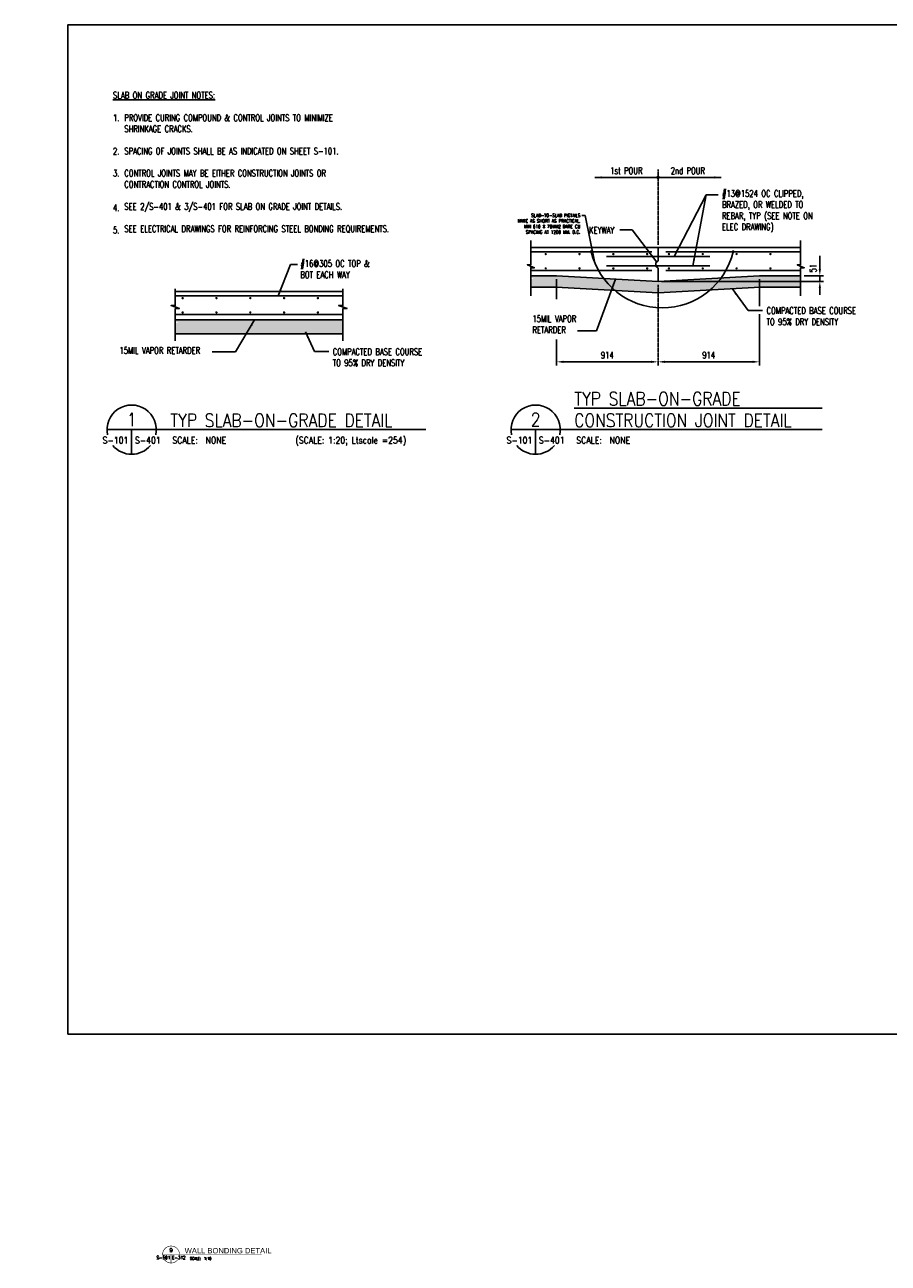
# Model space of a CAD drawing. Header units: millimetres. Extents: x -8170 to 23704, y -2065 to 9093.
# Tile 4 of 6: x -389 to 7392, y -2065 to 9093. Entities that reach past the tile are written whole.
import ezdxf
from ezdxf import colors
from ezdxf.entities.mleader import LeaderData, LeaderLine
from ezdxf.enums import TextEntityAlignment as Align
from ezdxf.math import Vec2, Vec3

# ---------------------------------------------------------------- set-up
doc = ezdxf.new("R2010")
doc.units = ezdxf.units.MM
doc.linetypes.add('CENTER2', pattern=[1.125, 0.75, -0.125, 0.125, -0.125])
for name, color, linetype in [('A-Anno-Note', 2, 'Continuous'), ('S-ANNO-CNTR', 1, 'CENTER2'), ('S-ANNO-DIMS', 2, 'Continuous'), ('S-ANNO-PATT', 1, 'Continuous'), ('S-ANNO-SYMB5', 5, 'Continuous'), ('S-ANNO-TEXT', 3, 'Continuous'), ('S-ANNO-TEXT14', 14, 'Continuous'), ('S-SECT-CONC', 3, 'Continuous'), ('S-SECT-MBND', 1, 'Continuous'), ('S-SECT-RBAR', 5, 'Continuous'), ('WPOWER', 4, 'Continuous')]:
    doc.layers.add(name, color=color, linetype=linetype)
doc.layers.add('S-NPLT', color=191, linetype='Continuous', plot=False)
doc.styles.add('BASE16', font='romans.shx', dxfattribs={"width": 0.75})
doc.styles.add('ROMANS', font='ROMANS.shx', dxfattribs={"width": 0.8})
doc.styles.add('SWISS', font='swiss.ttf', dxfattribs={"width": 0.8, "height": 0.25})
doc.styles.add('Text', font='romans.shx', dxfattribs={"width": 0.8, "height": 3})
doc.dimstyles.new('DIM16', dxfattribs={"dimscale": 16, "dimtxt": 0.125, "dimasz": 0.09375, "dimexe": 0.0625, "dimexo": 0.0625, "dimgap": 0.0625, "dimtad": 1, "dimdec": 4, "dimzin": 3, "dimdsep": 46, "dimlunit": 4, "dimtxsty": 'BASE16', "dimblk": 'ARCHTICK', "dimcen": 0.09, "dimdle": 0.0625, "dimclrd": 256, "dimclre": 256, "dimclrt": 4, "dimadec": 0, "dimazin": 0, "dimtfac": 1, "dimtdec": 4, "dimtmove": 0, "dimatfit": 2, "dimfxl": 1, "dimfrac": 2, "dimtolj": 1, "dimtzin": 0, "dimlwd": -1, "dimlwe": -1, "dimarcsym": 0})

# ---------------------------------------------------------------- blocks, each defined once
blk = doc.blocks.new('DETNAME')
at = {"layer": 'A-Anno-Note', "const_width": 0.528}
for points in [[(15.8, -0.8, 1.103686), (0, -0.8, 1)], [(14.1, -5, -0.477231), (1.8, -5, -0.477231)]]:
    blk.add_lwpolyline(points, format="xyb", dxfattribs=at)
at = {"layer": 'A-Anno-Note'}
for points, const_width in [([(0, 0), (92.6, 0)], 0.396), ([(7.9, 0), (7.9, -7.9)], 0.528)]:
    blk.add_lwpolyline(points, dxfattribs=dict(at, const_width=const_width))
at = {"color": 6, "style": 'ROMANS', "width": 0.8}
blk.add_attdef('00', text='', height=3.17, dxfattribs=at).set_placement((7.9, 4), align=Align.MIDDLE)
at = {"color": 2, "style": 'SWISS'}
blk.add_attdef('DETAILNAME', (28.6, 1.3), '', height=6.35, dxfattribs=at)
at = {"layer": 'A-Anno-Note', "style": 'ROMANS', "width": 0.8}
blk.add_attdef('S-', text='', height=3.17, dxfattribs=at).set_placement((7.1, -4.5), align=Align.RIGHT)
for tag, p in [('S-', (8.7, -4.5)), ('SCALE:', (28.4, -5.1))]:
    blk.add_attdef(tag, p, '', height=3.17, dxfattribs=at)

msp = doc.modelspace()

# ---------------------------------------------------------------- hatches: boundary and pattern name
at = {"layer": 'S-ANNO-PATT'}
h = msp.add_hatch(dxfattribs=at)
h.set_pattern_fill('GRAVEL', color=256, scale=99.9998, style=0)
h.set_pattern_definition([(228.0128, (-416.1276, -1757.7616), (-799.998223, -899.998334), [13.4536, -1331.9061]), (184.9697, (-425.1276, -1767.7616), (1199.9977052, 99.9989307), [23.08675, -2285.5879]), (132.5104, (-448.1276, -1769.7616), (999.997072, -1099.9986674), [16.2788, -1611.6]), (267.2737, (-487.1275, -1794.7615), (99.9994018, 1999.9960295), [21.02376, -2081.3516]), (292.8337, (-488.1275, -1815.7615), (-499.9999905, 1199.9972412), [20.61546, -2040.9332]), (357.2737, (-480.1275, -1834.7615), (-1999.9960295, 99.9994018), [21.02376, -2081.3516]), (37.6942, (-459.1275, -1835.7615), (-1299.9981346, -999.9970405), [27.80284, -2752.4794]), (72.2553, (-437.1276, -1818.7615), (699.9996763, 2199.9952231), [26.24875, -2598.6269]), (121.4296, (-429.1276, -1793.7616), (-799.9992234, 1299.9969037), [21.09496, -2088.4031]), (175.2364, (-440.1276, -1775.762), (1099.9978946, -99.998953), [24.08315, -1180.0739]), (222.3974, (-464.1275, -1773.7616), (-1199.9983351, -1099.9970082), [31.14474, -3083.3313]), (138.8141, (-388.128, -1795.762), (-699.998895, 599.998531), [10.6301, -1052.3823]), (171.4692, (-396.1277, -1788.7616), (1299.9972285, -200.000391), [20.22366, -2002.1471]), (225, (-416.13, -1785.76), (-1e-14, -99.99983), [14.1421, -127.27895]), (203.1986, (-423.128, -1773.762), (499.998973, 199.999733), [7.6158, -753.96]), (291.8014, (-430.128, -1776.762), (-99.99979, 299.999427), [10.7703, -527.74514]), (30.9638, (-426.128, -1786.762), (299.999202, 199.999848), [17.4929, -565.6012]), (161.5651, (-411.128, -1777.762), (199.99964, -99.99964), [12.6491, -303.5781]), (16.3895, (-488.1275, -1776.7616), (999.9982198, 299.998671), [17.72, -1754.281]), (70.3462, (-471.1275, -1771.7616), (-399.9987247, -1099.9980136), [14.8661, -1471.73786]), (293.1986, (-411.128, -1757.762), (-199.999733, 499.998973), [15.2315, -746.3443]), (343.6105, (-405.1276, -1771.7616), (-999.9982198, 299.998671), [17.72, -1754.281]), (339.444, (-488.127, -1838.761), (-499.999184, 199.9992), [17.088, -837.3107]), (294.7751, (-472.1275, -1844.7614), (-499.998219, 1099.998142), [14.3178, -1417.4615]), (66.8014, (-410.128, -1857.761), (199.999733, 499.998973), [15.2315, -746.3443]), (17.354, (-404.1277, -1843.7615), (-1299.997602, -399.9986502), [16.7631, -1659.5391]), (69.444, (-459.128, -1857.761), (-199.9992, -499.999184), [8.544, -845.8547]), (101.3099, (-416.128, -1857.761), (-99.999563, 399.999275), [5.099, -504.8019]), (165.9638, (-417.128, -1852.761), (299.999455, -99.999606), [20.6155, -391.6942]), (186.009, (-437.1276, -1847.7614), (999.997975, 99.9997317), [19.105, -1891.3885]), (303.6901, (-426.128, -1795.762), (-99.99993, 199.999556), [14.4222, -346.1322]), (353.1572, (-418.1276, -1807.7615), (1699.9965365, -200.0003998), [25.17935, -2492.7513]), (60.9454, (-393.128, -1810.762), (-399.999203, -699.9986385), [10.2956, -1019.2654]), (90, (-388.13, -1801.76), (-99.9998, 99.9998), [6, -93.9998]), (120.2564, (-439.1276, -1844.7614), (399.9986887, -699.9988456), [13.8924, -1375.34925]), (48.0128, (-446.1276, -1832.7615), (799.998223, 899.998334), [26.90715, -1318.4526]), (0, (-428.13, -1812.76), (99.9998, 99.9998), [25.99995, -73.99985]), (325.3048, (-402.1277, -1812.7615), (-999.997426, 699.999461), [15.8114, -1565.3243]), (254.0546, (-389.128, -1821.761), (-99.999789, -399.999213), [14.5602, -713.4494]), (207.646, (-393.1277, -1835.7615), (-1899.9957807, -999.9987713), [23.70645, -2346.9427]), (175.4261, (-414.1276, -1846.7614), (-1299.9974558, 99.9992801), [25.07985, -2482.9024])])
h.paths.add_polyline_path([(6601, 6730), (6601, 6816), (6571, 6830), (6601, 6830), (6601, 6832), (6231, 6832), (5317, 6781), (4403, 6832), (4171, 6832), (4171, 6816), (4203, 6801), (4171, 6801), (4171, 6730), (4400, 6730), (5317, 6679), (6234, 6730)])
h = msp.add_hatch(dxfattribs=at)
h.set_pattern_fill('GRAVEL', color=256, scale=99.9998, style=0)
h.set_pattern_definition([(228.0128, (-7892.685, -2154.5574), (-799.9982232, -899.998334), [13.4536, -1331.90614]), (184.9697, (-7901.6853, -2164.5574), (1199.9977052, 99.9989307), [23.08675, -2285.5879]), (132.5104, (-7924.685, -2166.5574), (999.9970718, -1099.9986674), [16.2788, -1611.6]), (267.2737, (-7963.685, -2191.5573), (99.9994018, 1999.9960295), [21.02376, -2081.35164]), (292.8337, (-7964.685, -2212.5573), (-499.9999905, 1199.9972412), [20.61546, -2040.9332]), (357.2737, (-7956.685, -2231.5572), (-1999.9960295, 99.9994018), [21.02376, -2081.35164]), (37.6942, (-7935.6853, -2232.5572), (-1299.9981346, -999.9970405), [27.80284, -2752.4794]), (72.2553, (-7913.6853, -2215.5573), (699.9996763, 2199.9952231), [26.24875, -2598.6269]), (121.4296, (-7905.6853, -2190.5573), (-799.9992234, 1299.9969037), [21.09496, -2088.4031]), (175.2364, (-7916.685, -2172.557), (1099.9978946, -99.9989533), [24.08315, -1180.07394]), (222.3974, (-7940.6853, -2170.5574), (-1199.9983351, -1099.9970082), [31.14474, -3083.33133]), (138.8141, (-7864.685, -2192.557), (-699.998895, 599.9985313), [10.6301, -1052.3823]), (171.4692, (-7872.6854, -2185.5573), (1299.9972285, -200.000391), [20.22366, -2002.1471]), (225, (-7892.685, -2182.56), (-1e-14, -99.99983), [14.1421, -127.27895]), (203.1986, (-7899.685, -2170.557), (499.998973, 199.999733), [7.6158, -753.96]), (291.8014, (-7906.685, -2173.557), (-99.99979, 299.999427), [10.7703, -527.74514]), (30.9638, (-7902.685, -2183.557), (299.999202, 199.999848), [17.4929, -565.6012]), (161.5651, (-7887.685, -2174.557), (199.99964, -99.99964), [12.6491, -303.5781]), (16.3895, (-7964.685, -2173.5574), (999.9982198, 299.998671), [17.71996, -1754.281]), (70.3462, (-7947.685, -2168.5574), (-399.9987247, -1099.9980136), [14.8661, -1471.73786]), (293.1986, (-7887.685, -2154.557), (-199.999733, 499.998973), [15.2315, -746.3443]), (343.6105, (-7881.6854, -2168.5574), (-999.9982198, 299.998671), [17.71996, -1754.281]), (339.444, (-7964.685, -2235.557), (-499.999184, 199.9992), [17.088, -837.3107]), (294.7751, (-7948.685, -2241.557), (-499.998219, 1099.9981422), [14.3178, -1417.46147]), (66.8014, (-7886.685, -2254.557), (199.999733, 499.998973), [15.2315, -746.3443]), (17.354, (-7880.6854, -2240.557), (-1299.997602, -399.9986502), [16.76307, -1659.5391]), (69.444, (-7935.685, -2254.557), (-199.9992, -499.999184), [8.544, -845.8547]), (101.3099, (-7892.685, -2254.557), (-99.999563, 399.999275), [5.099, -504.8019]), (165.9638, (-7893.685, -2249.557), (299.999455, -99.999606), [20.61546, -391.6942]), (186.009, (-7913.6853, -2244.557), (999.997975, 99.9997317), [19.10496, -1891.3885]), (303.6901, (-7902.685, -2192.557), (-99.999933, 199.999556), [14.4222, -346.1322]), (353.1572, (-7894.6854, -2204.5573), (1699.9965365, -200.0003998), [25.17935, -2492.7513]), (60.9454, (-7869.685, -2207.557), (-399.999203, -699.9986385), [10.2956, -1019.26536]), (90, (-7864.69, -2198.56), (-99.9998, 99.9998), [6, -93.9998]), (120.2564, (-7915.685, -2241.557), (399.9986887, -699.9988456), [13.8924, -1375.34925]), (48.0128, (-7922.685, -2229.557), (799.9982232, 899.998334), [26.90715, -1318.45256]), (0, (-7904.69, -2209.56), (99.9998, 99.9998), [25.99995, -73.99985]), (325.3048, (-7878.6854, -2209.557), (-999.997426, 699.999461), [15.8114, -1565.3243]), (254.0546, (-7865.685, -2218.557), (-99.999789, -399.999213), [14.5602, -713.4494]), (207.646, (-7869.6854, -2232.5572), (-1899.9957807, -999.9987713), [23.70645, -2346.9427]), (175.4261, (-7890.6854, -2243.5572), (-1299.9974558, 99.9992801), [25.07985, -2482.90243])])
h.paths.add_polyline_path([(967, 6435), (967, 6419), (999, 6405), (967, 6405), (967, 6308), (2477, 6308), (2477, 6419), (2447, 6433), (2477, 6433), (2477, 6435)])

# ---------------------------------------------------------------- linework, layer by layer
at = {"color": 2, "const_width": 3.85}
msp.add_lwpolyline([(1237, -1986), (1451, -1986)], dxfattribs=at)
at = {"layer": 'Defpoints', "ltscale": 10}
msp.add_lwpolyline([(0, 0), (14499, 0), (14499, 9093), (0, 9093)], close=True, dxfattribs=at)
at = {"layer": 'S-ANNO-CNTR', "ltscale": 10}
for p, q in [((5317, 7109), (5317, 7789)), ((5317, 6749), (5317, 6024))]:
    msp.add_line(p, q, dxfattribs=at)
at = {"layer": 'S-ANNO-DIMS', "color": 2}
for p, q in [((6775, 6892), (6775, 7011)), ((6633, 6832), (6807, 6832)), ((6775, 6781), (6775, 6832)), ((4403, 6800), (4403, 6620)), ((5349, 6781), (6807, 6781)), ((6231, 6800), (6231, 6556)), ((6775, 6721), (6775, 6661)), ((6231, 6485), (6231, 6024)), ((4403, 6257), (4403, 6024)), ((4463, 6056), (5257, 6056)), ((6171, 6056), (5377, 6056))]:
    msp.add_line(p, q, dxfattribs=at)
at = {"layer": 'S-ANNO-DIMS', "const_width": 15.9}
msp.add_lwpolyline([(5309, 7717, 1), (5325, 7717, 1)], format="xyb", close=True, dxfattribs=at)
at = {"layer": 'S-ANNO-DIMS', "color": 2}
for points in [[(6765, 6892), (6785, 6892), (6775, 6832)], [(6765, 6721), (6785, 6721), (6775, 6781)], [(4463, 6066), (4463, 6046), (4403, 6056)], [(5257, 6066), (5257, 6046), (5317, 6056)], [(5377, 6066), (5377, 6046), (5317, 6056)], [(6171, 6066), (6171, 6046), (6231, 6056)]]:
    msp.add_solid(points, dxfattribs=at)
at = {"layer": 'S-ANNO-SYMB5'}
for p, q in [((4562, 5640), (6797, 5640)), ((352, 5445), (922, 5445)), ((574, 5445), (574, 5222)), ((922, 5445), (3226, 5445)), ((3992, 5445), (4562, 5445)), ((4214, 5445), (4214, 5222)), ((4562, 5445), (6797, 5445))]:
    msp.add_line(p, q, dxfattribs=at)
for centre, start, end in [((574, 5445), 348.1652, 191.8348), ((4214, 5445), 348.1652, 191.8348), ((574, 5445), 220.0956, 319.9044), ((4214, 5445), 220.0956, 319.9044)]:
    msp.add_arc(centre, 222, start, end, dxfattribs=at)
at = {"layer": 'S-SECT-CONC'}
for p, q in [((4171, 7086), (6601, 7086)), ((4403, 6832), (4171, 6832)), ((4403, 6832), (5317, 6781)), ((6231, 6832), (5317, 6781)), ((6231, 6832), (6601, 6832)), ((967, 6689), (2477, 6689)), ((967, 6435), (2477, 6435))]:
    msp.add_line(p, q, dxfattribs=at)
for points in [[(4171, 7148), (4171, 6931), (4140, 6931), (4203, 6903), (4171, 6903), (4171, 6652)], [(6601, 7148), (6601, 6931), (6571, 6931), (6634, 6903), (6601, 6903), (6601, 6652)], [(967, 6244), (967, 6535), (1005, 6535), (929, 6563), (967, 6563), (967, 6714)], [(2477, 6244), (2477, 6535), (2515, 6535), (2439, 6563), (2477, 6563), (2477, 6714)]]:
    msp.add_lwpolyline(points, dxfattribs=at)
at = {"layer": 'S-SECT-MBND'}
for p, q in [((4403, 6730), (4171, 6730)), ((4398, 6730), (5317, 6679)), ((6237, 6730), (5317, 6679)), ((6231, 6730), (6601, 6730)), ((967, 6308), (2477, 6308))]:
    msp.add_line(p, q, dxfattribs=at)
msp.add_lwpolyline([(5317, 6781), (5317, 6899), (5298, 6918), (5298, 6948), (5317, 6967), (5317, 7086)], dxfattribs=at)
at = {"layer": 'S-SECT-RBAR', "linetype": 'Continuous', "ltscale": 0.371}
for p, q in [((4171, 7048), (5260, 7048)), ((5386, 7048), (6601, 7048)), ((4171, 6878), (5260, 6878)), ((5386, 6878), (6601, 6878)), ((967, 6651), (2477, 6651)), ((967, 6481), (2477, 6481))]:
    msp.add_line(p, q, dxfattribs=at)
at = {"layer": 'S-SECT-RBAR'}
for p, q in [((5783, 7005), (4852, 7005)), ((5783, 6920), (4852, 6920))]:
    msp.add_line(p, q, dxfattribs=at)
at = {"layer": 'S-SECT-RBAR', "const_width": 10.6}
for points in [[(4310, 7027, -1), (4300, 7027, -1)], [(4615, 7027, -1), (4604, 7027, -1)], [(4920, 7027, -1), (4909, 7027, -1)], [(5225, 7027, -1), (5214, 7027, -1)], [(5410, 7027, 1), (5421, 7027, 1)], [(5715, 7027, 1), (5725, 7027, 1)], [(6020, 7027, 1), (6030, 7027, 1)], [(6324, 7027, 1), (6335, 7027, 1)], [(4310, 6898, -1), (4300, 6898, -1)], [(4615, 6898, -1), (4604, 6898, -1)], [(4920, 6898, -1), (4909, 6898, -1)], [(5225, 6898, -1), (5214, 6898, -1)], [(5410, 6898, 1), (5421, 6898, 1)], [(5715, 6898, 1), (5725, 6898, 1)], [(6020, 6898, 1), (6030, 6898, 1)], [(6324, 6898, 1), (6335, 6898, 1)], [(1028, 6630, 1), (1039, 6630, 1)], [(1333, 6630, 1), (1343, 6630, 1)], [(1638, 6630, 1), (1648, 6630, 1)], [(1942, 6630, 1), (1953, 6630, 1)], [(2247, 6630, 1), (2258, 6630, 1)], [(1028, 6501, 1), (1039, 6501, 1)], [(1333, 6501, 1), (1343, 6501, 1)], [(1638, 6501, 1), (1648, 6501, 1)], [(1942, 6501, 1), (1953, 6501, 1)], [(2247, 6501, 1), (2258, 6501, 1)]]:
    msp.add_lwpolyline(points, format="xyb", close=True, dxfattribs=at)
at = {"layer": 'WPOWER', "color": 1, "const_width": 6.75, "flags": 128}
for points in [[(4711, 7057, 1), (4720, 7039, 1)], [(5989, 7057, 1), (5998, 7039, 1)]]:
    msp.add_lwpolyline(points, format="xyb", close=True, dxfattribs=at)
at = {"layer": 'WPOWER', "color": 1}
msp.add_arc((5355, 7199), 657, 193.3178, 346.6822, dxfattribs=at)

# ---------------------------------------------------------------- block references
ref = msp.add_blockref('DETNAME', (853, -1986), dxfattribs=dict(xscale=9.625228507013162, yscale=9.625228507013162, zscale=9.625228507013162))
ref.add_attrib('00', '9', dxfattribs={"layer": 'S-ANNO-TEXT', "height": 36.7, "style": 'ROMANS', "width": 0.796875}).set_placement((930, -1947), align=Align.MIDDLE)
ref.add_attrib('SCALE:', '   SCALE:  1:10', (1055, -2035), dxfattribs={"layer": 'S-ANNO-TEXT', "height": 24.45, "style": 'ROMANS', "width": 0.8})
ref.add_attrib('S-', 'E-312', (937, -2029), dxfattribs={"layer": 'A-Anno-Note', "color": 4, "height": 30.6, "style": 'ROMANS', "width": 0.796875})
ref.add_attrib('S-', 'S-501', dxfattribs={"layer": 'A-Anno-Note', "color": 4, "height": 30.6, "style": 'ROMANS', "width": 0.8}).set_placement((922, -2029), align=Align.RIGHT)
ref.add_attrib('DETAILNAME', 'WALL BONDING DETAIL', (1052, -1976), dxfattribs={"color": 2, "height": 48.9, "style": 'SWISS'})

# ---------------------------------------------------------------- texts
at = {"layer": 'S-ANNO-TEXT'}
for s, style, width, p in [('2nd POUR', 'BASE16', 0.75, (5740, 7748)), ('S-101', 'ROMANS', 0.85, (544, 5320)), ('S-101', 'ROMANS', 0.85, (4184, 5320))]:
    msp.add_text(s, height=60, dxfattribs=dict(at, style=style, width=width)).set_placement(p, align=Align.RIGHT)
for s, style, width, p in [('1st POUR', 'BASE16', 0.75, (4886, 7748)), ('S-401', 'ROMANS', 0.85, (604, 5320)), ('SCALE:  NONE', 'ROMANS', 0.85, (941, 5320)), ('S-401', 'ROMANS', 0.85, (4243, 5320)), ('SCALE:  NONE', 'ROMANS', 0.85, (4581, 5320))]:
    msp.add_text(s, height=60, dxfattribs=dict(at, style=style, width=width)).set_placement(p)
at = {"layer": 'S-ANNO-TEXT', "attachment_point": 1, "style": 'BASE16'}
for s, insert, char_height, width in [('{\\LSLAB ON GRADE JOINT NOTES:}', (406, 8487), 60, 1121.82), ('1.', (406, 8285), 59.8, 3011.24), ('PROVIDE CURING COMPOUND & CONTROL JOINTS TO MINIMIZE SHRINKAGE CRACKS.\\P\\PSPACING OF JOINTS SHALL BE AS INDICATED ON SHEET S-101.\\P\\PCONTROL JOINTS MAY BE EITHER CONSTRUCTION JOINTS OR CONTRACTION CONTROL JOINTS.\\P\\PSEE 2/S-401 & 3/S-401 FOR SLAB ON GRADE JOINT DETAILS.\\P\\PSEE ELECTRICAL DRAWINGS FOR REINFORCING STEEL BONDING REQUIREMENTS.', (508, 8285), 60, 2303.26), ('2.', (406, 7984), 59.8, 3011.24), ('3.', (406, 7785), 59.8, 3011.24), ('#13@1524 OC CLIPPED, BRAZED, OR WELDED TO REBAR, TYP (SEE NOTE ON ELEC DRAWING)', (5893, 7602), 60, 922.54), ('4.', (406, 7473), 59.8, 3011.24), ('5.', (406, 7273), 59.8, 3011.24), ('KEYWAY', (4695, 7272), 60, 1153.6), ('#16@305 OC TOP & BOT EACH WAY', (2094, 6971), 60, 700.62), ('15MIL VAPOR\\PRETARDER', (4185, 6474), 60, 1121.82), ('COMPACTED BASE COURSE\\PTO 95% DRY DENSITY', (6295, 6547), 60, 1121.82), ('15MIL VAPOR RETARDER', (464, 6189), 60, 1121.82), ('COMPACTED BASE COURSE\\PTO 95% DRY DENSITY', (2386, 6177), 60, 1121.82)]:
    msp.add_mtext(s, dxfattribs=dict(at, insert=insert, char_height=char_height, width=width))
at = {"layer": 'S-ANNO-TEXT', "insert": (6714, 6900), "char_height": 60, "attachment_point": 5, "rotation": 90, "style": 'BASE16'}
msp.add_mtext('\\A1;51', dxfattribs=at)
at = {"layer": 'S-ANNO-TEXT', "char_height": 60, "attachment_point": 5, "style": 'BASE16'}
for insert in [(4860, 6117), (5774, 6117)]:
    msp.add_mtext('\\A1;914', dxfattribs=dict(at, insert=insert))
at = {"layer": 'S-ANNO-TEXT14', "style": 'ROMANS', "width": 0.85}
for s, p in [('TYP SLAB-ON-GRADE', (4562, 5664)), ('TYP SLAB-ON-GRADE DETAIL', (922, 5469)), ('CONSTRUCTION JOINT DETAIL', (4562, 5469))]:
    msp.add_text(s, height=120, dxfattribs=at).set_placement(p)
for s, p in [('1', (574, 5476)), ('2', (4214, 5476))]:
    msp.add_text(s, height=120, dxfattribs=at).set_placement(p, align=Align.CENTER)
at = {"layer": 'S-NPLT', "style": 'ROMANS', "width": 0.85}
msp.add_text('(SCALE: 1:20; Ltscale =254)', height=60, dxfattribs=at).set_placement((2050, 5320))

# ---------------------------------------------------------------- leaders
at = {"layer": 'S-ANNO-DIMS'}
for points in [[(4749, 7717), (5317, 7717)], [(5886, 7717), (5317, 7717)], [(5462, 7005), (5752, 7560), (5858, 7560)], [(5630, 6920), (5751, 7559)], [(5305, 6955), (5083, 7244), (4973, 7244)], [(1895, 6651), (2004, 6933), (2068, 6933)], [(4934, 6802), (4762, 6334), (4593, 6334)], [(5985, 6716), (6129, 6518), (6259, 6518)], [(1682, 6433), (1511, 6147), (1300, 6147)], [(2140, 6327), (2223, 6148), (2351, 6148)]]:
    msp.add_leader(points, dimstyle='DIM16', override={"dimscale": 20, "dimtxt": 3, "dimasz": 3, "dimexe": 1.58, "dimexo": 1.58, "dimgap": 1.58, "dimtad": 0, "dimtoh": 1, "dimdec": 0, "dimlunit": 2, "dimdle": 0, "dimclrd": 2, "dimclre": 2, "dimtfac": 0.7, "dimtdec": 0, "dimtix": 1, "dimtmove": 1}, dxfattribs=at)
at = {"layer": 'S-ANNO-DIMS', "ltscale": 10}
ml = msp.add_multileader_mtext('Standard', dxfattribs=at)
ml.set_content('SLAB-TO-SLAB PIGTAILS\\PMAKE AS SHORT AS PRACTICAL.\\PMIN 610 X 70MM2 BARE CU\\PSPACING AT 1200 MM. O.C.', color=3, style='Text')
ml.set_leader_properties(color=2)
ml.build(insert=Vec2(0, 0))
ml.multileader.update_dxf_attribs({"dogleg_length": 3, "arrow_head_size": 30, "scale": 10})
ctx = ml.context
ctx.base_point, ctx.scale, ctx.char_height, ctx.arrow_head_size, ctx.landing_gap_size, ctx.plane_origin = Vec3(4024, 7375), 10, 30, 30, 15, Vec3(4884, 7474)
ctx.text_align_type = 2
notes = []
notes.append((ctx, [(0, (1, 1, 0), (4662, 7375), (-1, 0), 30, [(0, [(4752, 6931)], 0, [])])]))
ctx.mtext.insert, ctx.mtext.alignment, ctx.mtext.flow_direction = Vec3(4617, 7390), 3, 5
ml = msp.add_multileader_mtext('Standard', dxfattribs=at)
ml.set_content('PIGTAIL TO CONNECT FOOTING TO FLOOR SLAB REBAR, ROUTE THROUGH ROCK FILL. PROVIDE AT 1200 MIN SPACING ALONG ENTIRE FOOTING.', color=3, style='Text')
ml.set_leader_properties(color=2)
ml.build(insert=Vec2(0, 0))
ml.multileader.update_dxf_attribs({"text_right_attachment_type": 3, "dogleg_length": 3, "arrow_head_size": 30, "scale": 10})
ctx = ml.context
ctx.base_point, ctx.scale, ctx.char_height, ctx.arrow_head_size, ctx.landing_gap_size, ctx.plane_origin = Vec3(-5117, 237), 10, 30, 30, 15, Vec3(-5654, 237)
ctx.right_attachment = 3
notes.append((ctx, [(0, (1, 1, 0), (-5147, 237), (1, 0), 30, [(0, [(-5654, 237)], 0, [])])]))
ctx.mtext.insert, ctx.mtext.width, ctx.mtext.flow_direction = Vec3(-5102, 252), 869.18, 5
for ctx, leaders in notes:
    for number, flags, end, landing, length, lines in leaders:
        leader = LeaderData()
        leader.index, (leader.has_last_leader_line, leader.has_dogleg_vector, leader.attachment_direction) = number, flags
        leader.last_leader_point, leader.dogleg_vector, leader.dogleg_length = Vec3(end), Vec3(landing), length
        for number, points, colour, breaks in lines:
            line = LeaderLine()
            line.index, line.vertices, line.color, line.breaks = number, Vec3.list(points), colors.encode_raw_color(colour), breaks
            leader.lines.append(line)
        ctx.leaders.append(leader)

doc.saveas('drawing.dxf')
